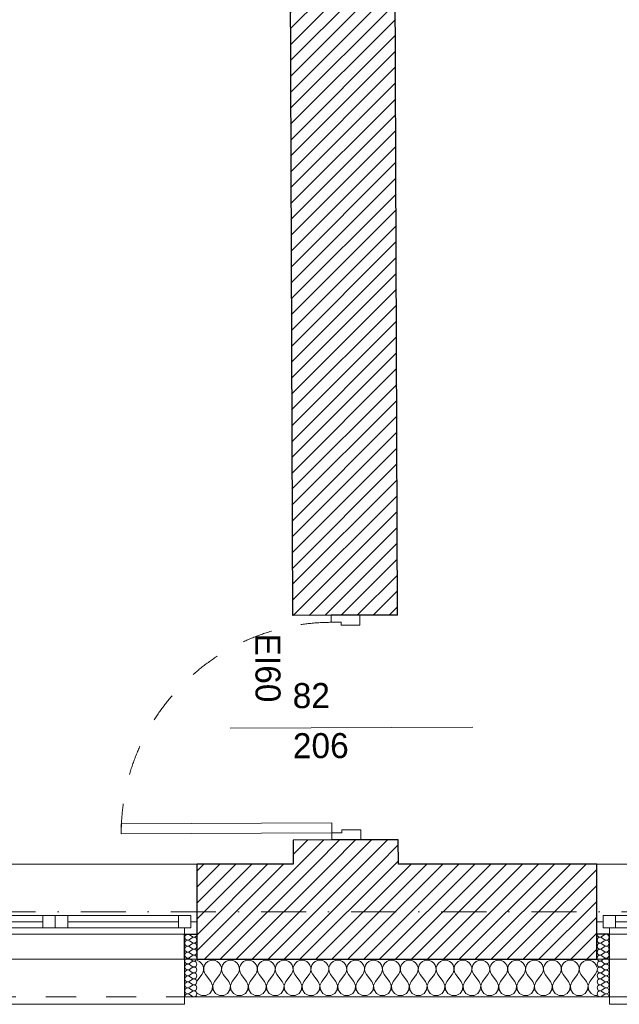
# Model space of a CAD drawing. Header units: millimetres. Extents: x 172139 to 266886, y 89525 to 138225.
# Tile 38 of 72: x 202872 to 205267, y 106825 to 110758. Entities that reach past the tile are written whole.
import ezdxf
from ezdxf.enums import TextEntityAlignment as Align

# ---------------------------------------------------------------- set-up
doc = ezdxf.new("R2010")
doc.units = ezdxf.units.MM
doc.header["$MEASUREMENT"] = 0
doc.linetypes.add('Kropki i Kreski', pattern=[360, 180, -90, 0, -90])
doc.linetypes.add('Przerywana', pattern=[240, 120, -120])
for name, color, linetype in [('Drzwi ArchiCAD', 7, 'Continuous'), ('Konstrukcja - Siatki mod', 7, 'Continuous'), ('KR_INW', 7, 'Continuous'), ('NAPIS_SODON', 7, 'Continuous'), ('Okna ArchiCADa', 7, 'Continuous'), ('Znaczniki drzwi ArchiCADa', 7, 'Continuous')]:
    doc.layers.add(name, color=color, linetype=linetype)
for name, color, linetype, lineweight in [('Drzwi ArchiCAD_Nr_pióra__1', 7, 'Continuous', 13), ('Drzwi ArchiCAD_Nr_pióra__27', 7, 'Continuous', 25), ('KR_INW_Nr_pióra__101', 252, 'Continuous', 5), ('KR_INW_Nr_pióra__27', 7, 'Continuous', 25), ('KR_INW_Nr_pióra__47', 7, 'Continuous', 15), ('NAPIS_SODON_Nr_pióra__1', 7, 'Continuous', 13), ('Okna ArchiCADa_Nr_pióra__1', 7, 'Continuous', 13), ('Okna ArchiCADa_Nr_pióra__27', 7, 'Continuous', 25), ('Znaczniki drzwi ArchiCADa_Nr_pióra__7', 7, 'Continuous', 13)]:
    doc.layers.add(name, color=color, linetype=linetype, lineweight=lineweight)
for name, color, linetype, lineweight, true_color in [('Konstrukcja - Siatki mod_Nr_pióra__48', 7, 'Continuous', 15, 0xa80f02), ('KR_INW_Nr_pióra__102', 7, 'Continuous', 5, 0xcccccc), ('Znaczniki drzwi ArchiCADa_Nr_pióra__20', 7, 'Continuous', 13, 0xb00000)]:
    doc.layers.add(name, color=color, linetype=linetype, lineweight=lineweight, true_color=true_color)
doc.styles.add('GENERATED_STYLE_1', font='txt')
pattern_1 = [(45, (0, 0), (-31.819804, 31.819804), [])]

# ---------------------------------------------------------------- blocks, each defined once
blk = doc.blocks.new('Strop_1', base_point=(179225, 121523.3))
at = {"layer": 'NAPIS_SODON_Nr_pióra__1', "linetype": 'Continuous', "flags": 128}
blk.add_lwpolyline([(179225, 121523.3), (179225.9, 107003.8), (250898.3, 107008.3), (250897.4, 121527.8)], close=True, dxfattribs=at)
blk = doc.blocks.new('*X158')
at = {"layer": 'KR_INW_Nr_pióra__102', "linetype": 'Continuous'}
for p, q in [((203581.2, 107000.2), (203580.9, 107000.2)), ((203590.2, 106996.2), (203581.2, 107000.2)), ((203597.8, 106989.9), (203590.2, 106996.2)), ((203603.4, 106981.8), (203597.8, 106989.9)), ((203606.5, 106972.5), (203603.4, 106981.8)), ((203607, 106962.6), (203606.5, 106972.5)), ((203607.8, 106972.5), (203607.3, 106962.6)), ((203610.9, 106981.8), (203607.8, 106972.5)), ((203616.5, 106989.9), (203610.9, 106981.8)), ((203624.1, 106996.2), (203616.5, 106989.9)), ((203633.1, 107000.2), (203624.1, 106996.2)), ((203642.9, 107001.6), (203633.1, 107000.2)), ((203652.6, 107000.2), (203642.9, 107001.6)), ((203661.6, 106996.2), (203652.6, 107000.2)), ((203669.2, 106989.9), (203661.6, 106996.2)), ((203674.8, 106981.8), (203669.2, 106989.9)), ((203677.9, 106972.5), (203674.8, 106981.8)), ((203678.4, 106962.6), (203677.9, 106972.5)), ((203679.2, 106972.5), (203678.7, 106962.6)), ((203682.3, 106981.8), (203679.2, 106972.5)), ((203687.9, 106989.9), (203682.3, 106981.8)), ((203695.5, 106996.2), (203687.9, 106989.9)), ((203704.5, 107000.2), (203695.5, 106996.2)), ((203714.3, 107001.6), (203704.5, 107000.2)), ((203724, 107000.2), (203714.3, 107001.6)), ((203733.1, 106996.2), (203724, 107000.2)), ((203740.6, 106989.9), (203733.1, 106996.2)), ((203746.2, 106981.8), (203740.6, 106989.9)), ((203749.4, 106972.5), (203746.2, 106981.8)), ((203749.9, 106962.6), (203749.4, 106972.5)), ((203750.6, 106972.5), (203750.1, 106962.6)), ((203753.8, 106981.8), (203750.6, 106972.5)), ((203759.4, 106989.9), (203753.8, 106981.8)), ((203766.9, 106996.2), (203759.4, 106989.9)), ((203776, 107000.2), (203766.9, 106996.2)), ((203785.7, 107001.6), (203776, 107000.2)), ((203795.5, 107000.2), (203785.7, 107001.6)), ((203804.5, 106996.2), (203795.5, 107000.2)), ((203812.1, 106989.9), (203804.5, 106996.2)), ((203817.7, 106981.8), (203812.1, 106989.9)), ((203820.8, 106972.5), (203817.7, 106981.8)), ((203821.3, 106962.6), (203820.8, 106972.5)), ((203822.1, 106972.5), (203821.6, 106962.6)), ((203825.2, 106981.8), (203822.1, 106972.5)), ((203830.8, 106989.9), (203825.2, 106981.8)), ((203838.4, 106996.2), (203830.8, 106989.9)), ((203847.4, 107000.2), (203838.4, 106996.2)), ((203857.1, 107001.6), (203847.4, 107000.2)), ((203866.9, 107000.2), (203857.1, 107001.6)), ((203875.9, 106996.2), (203866.9, 107000.2)), ((203883.5, 106989.9), (203875.9, 106996.2)), ((203889.1, 106981.8), (203883.5, 106989.9)), ((203892.2, 106972.5), (203889.1, 106981.8)), ((203892.7, 106962.6), (203892.2, 106972.5)), ((203893.5, 106972.5), (203893, 106962.6)), ((203896.6, 106981.8), (203893.5, 106972.5)), ((203902.2, 106989.9), (203896.6, 106981.8)), ((203909.8, 106996.2), (203902.2, 106989.9)), ((203918.8, 107000.2), (203909.8, 106996.2)), ((203928.6, 107001.6), (203918.8, 107000.2)), ((203938.3, 107000.2), (203928.6, 107001.6)), ((203947.3, 106996.2), (203938.3, 107000.2)), ((203954.9, 106989.9), (203947.3, 106996.2)), ((203960.5, 106981.8), (203954.9, 106989.9)), ((203963.7, 106972.5), (203960.5, 106981.8)), ((203964.1, 106962.6), (203963.7, 106972.5)), ((203964.9, 106972.5), (203964.4, 106962.6)), ((203968.1, 106981.8), (203964.9, 106972.5)), ((203973.6, 106989.9), (203968.1, 106981.8)), ((203981.2, 106996.2), (203973.6, 106989.9)), ((203990.2, 107000.2), (203981.2, 106996.2)), ((204000, 107001.6), (203990.2, 107000.2)), ((204009.8, 107000.2), (204000, 107001.6)), ((204018.8, 106996.2), (204009.8, 107000.2)), ((204026.4, 106989.9), (204018.8, 106996.2)), ((204031.9, 106981.8), (204026.4, 106989.9)), ((204035.1, 106972.5), (204031.9, 106981.8)), ((204035.6, 106962.6), (204035.1, 106972.5)), ((204036.3, 106972.5), (204035.9, 106962.6)), ((204039.5, 106981.8), (204036.3, 106972.5)), ((204045.1, 106989.9), (204039.5, 106981.8)), ((204052.7, 106996.2), (204045.1, 106989.9)), ((204061.7, 107000.2), (204052.7, 106996.2)), ((204071.4, 107001.6), (204061.7, 107000.2)), ((204081.2, 107000.2), (204071.4, 107001.6)), ((204090.2, 106996.2), (204081.2, 107000.2)), ((204097.8, 106989.9), (204090.2, 106996.2)), ((204103.4, 106981.8), (204097.8, 106989.9)), ((204106.5, 106972.5), (204103.4, 106981.8)), ((204107, 106962.6), (204106.5, 106972.5)), ((204107.8, 106972.5), (204107.3, 106962.6)), ((204110.9, 106981.8), (204107.8, 106972.5)), ((204116.5, 106989.9), (204110.9, 106981.8)), ((204124.1, 106996.2), (204116.5, 106989.9)), ((204133.1, 107000.2), (204124.1, 106996.2)), ((204142.9, 107001.6), (204133.1, 107000.2)), ((204152.6, 107000.2), (204142.9, 107001.6)), ((204161.6, 106996.2), (204152.6, 107000.2)), ((204169.2, 106989.9), (204161.6, 106996.2)), ((204174.8, 106981.8), (204169.2, 106989.9)), ((204177.9, 106972.5), (204174.8, 106981.8)), ((204178.4, 106962.6), (204177.9, 106972.5)), ((204179.2, 106972.5), (204178.7, 106962.6)), ((204182.3, 106981.8), (204179.2, 106972.5)), ((204187.9, 106989.9), (204182.3, 106981.8)), ((204195.5, 106996.2), (204187.9, 106989.9)), ((204204.5, 107000.2), (204195.5, 106996.2)), ((204214.3, 107001.6), (204204.5, 107000.2)), ((204224, 107000.2), (204214.3, 107001.6)), ((204233.1, 106996.2), (204224, 107000.2)), ((204240.6, 106989.9), (204233.1, 106996.2)), ((204246.2, 106981.8), (204240.6, 106989.9)), ((204249.4, 106972.5), (204246.2, 106981.8)), ((204249.9, 106962.6), (204249.4, 106972.5)), ((204250.6, 106972.5), (204250.1, 106962.6)), ((204253.8, 106981.8), (204250.6, 106972.5)), ((204259.4, 106989.9), (204253.8, 106981.8)), ((204266.9, 106996.2), (204259.4, 106989.9)), ((204276, 107000.2), (204266.9, 106996.2)), ((204285.7, 107001.6), (204276, 107000.2)), ((204295.5, 107000.2), (204285.7, 107001.6)), ((204304.5, 106996.2), (204295.5, 107000.2)), ((204312.1, 106989.9), (204304.5, 106996.2)), ((204317.7, 106981.8), (204312.1, 106989.9)), ((204320.8, 106972.5), (204317.7, 106981.8)), ((204321.3, 106962.6), (204320.8, 106972.5)), ((204322.1, 106972.5), (204321.6, 106962.6)), ((204325.2, 106981.8), (204322.1, 106972.5)), ((204330.8, 106989.9), (204325.2, 106981.8)), ((204338.4, 106996.2), (204330.8, 106989.9)), ((204347.4, 107000.2), (204338.4, 106996.2)), ((204357.1, 107001.6), (204347.4, 107000.2)), ((204366.9, 107000.2), (204357.1, 107001.6)), ((204375.9, 106996.2), (204366.9, 107000.2)), ((204383.5, 106989.9), (204375.9, 106996.2)), ((204389.1, 106981.8), (204383.5, 106989.9)), ((204392.2, 106972.5), (204389.1, 106981.8)), ((204392.7, 106962.6), (204392.2, 106972.5)), ((204393.5, 106972.5), (204393, 106962.6)), ((204396.6, 106981.8), (204393.5, 106972.5)), ((204402.2, 106989.9), (204396.6, 106981.8)), ((204409.8, 106996.2), (204402.2, 106989.9)), ((204418.8, 107000.2), (204409.8, 106996.2)), ((204428.6, 107001.6), (204418.8, 107000.2)), ((204438.3, 107000.2), (204428.6, 107001.6)), ((204447.3, 106996.2), (204438.3, 107000.2)), ((204454.9, 106989.9), (204447.3, 106996.2)), ((204460.5, 106981.8), (204454.9, 106989.9)), ((204463.7, 106972.5), (204460.5, 106981.8)), ((204464.1, 106962.6), (204463.7, 106972.5)), ((204464.9, 106972.5), (204464.4, 106962.6)), ((204468.1, 106981.8), (204464.9, 106972.5)), ((204473.6, 106989.9), (204468.1, 106981.8)), ((204481.2, 106996.2), (204473.6, 106989.9)), ((204490.2, 107000.2), (204481.2, 106996.2)), ((204500, 107001.6), (204490.2, 107000.2)), ((204509.8, 107000.2), (204500, 107001.6)), ((204518.8, 106996.2), (204509.8, 107000.2)), ((204526.4, 106989.9), (204518.8, 106996.2)), ((204531.9, 106981.8), (204526.4, 106989.9)), ((204535.1, 106972.5), (204531.9, 106981.8)), ((204535.6, 106962.6), (204535.1, 106972.5)), ((204536.3, 106972.5), (204535.9, 106962.6)), ((204539.5, 106981.8), (204536.3, 106972.5)), ((204545.1, 106989.9), (204539.5, 106981.8)), ((204552.7, 106996.2), (204545.1, 106989.9)), ((204561.7, 107000.2), (204552.7, 106996.2)), ((204571.4, 107001.6), (204561.7, 107000.2)), ((204581.2, 107000.2), (204571.4, 107001.6)), ((204590.2, 106996.2), (204581.2, 107000.2)), ((204597.8, 106989.9), (204590.2, 106996.2)), ((204603.4, 106981.8), (204597.8, 106989.9)), ((204606.5, 106972.5), (204603.4, 106981.8)), ((204607, 106962.6), (204606.5, 106972.5)), ((204607.8, 106972.5), (204607.3, 106962.6)), ((204610.9, 106981.8), (204607.8, 106972.5)), ((204616.5, 106989.9), (204610.9, 106981.8)), ((204624.1, 106996.2), (204616.5, 106989.9)), ((204633.1, 107000.2), (204624.1, 106996.2)), ((204642.9, 107001.6), (204633.1, 107000.2)), ((204652.6, 107000.2), (204642.9, 107001.6)), ((204661.6, 106996.2), (204652.6, 107000.2)), ((204669.2, 106989.9), (204661.6, 106996.2)), ((204674.8, 106981.8), (204669.2, 106989.9)), ((204677.9, 106972.5), (204674.8, 106981.8)), ((204678.4, 106962.6), (204677.9, 106972.5)), ((204679.2, 106972.5), (204678.7, 106962.6)), ((204682.3, 106981.8), (204679.2, 106972.5)), ((204687.9, 106989.9), (204682.3, 106981.8)), ((204695.5, 106996.2), (204687.9, 106989.9)), ((204704.5, 107000.2), (204695.5, 106996.2)), ((204714.3, 107001.6), (204704.5, 107000.2)), ((204724, 107000.2), (204714.3, 107001.6)), ((204733.1, 106996.2), (204724, 107000.2)), ((204740.6, 106989.9), (204733.1, 106996.2)), ((204746.2, 106981.8), (204740.6, 106989.9)), ((204749.4, 106972.5), (204746.2, 106981.8)), ((204749.9, 106962.6), (204749.4, 106972.5)), ((204750.6, 106972.5), (204750.1, 106962.6)), ((204753.8, 106981.8), (204750.6, 106972.5)), ((204759.4, 106989.9), (204753.8, 106981.8)), ((204766.9, 106996.2), (204759.4, 106989.9)), ((204776, 107000.2), (204766.9, 106996.2)), ((204785.7, 107001.6), (204776, 107000.2)), ((204795.5, 107000.2), (204785.7, 107001.6)), ((204804.5, 106996.2), (204795.5, 107000.2)), ((204812.1, 106989.9), (204804.5, 106996.2)), ((204817.7, 106981.8), (204812.1, 106989.9)), ((204820.8, 106972.5), (204817.7, 106981.8)), ((204821.3, 106962.6), (204820.8, 106972.5)), ((204822.1, 106972.5), (204821.6, 106962.6)), ((204825.2, 106981.8), (204822.1, 106972.5)), ((204830.8, 106989.9), (204825.2, 106981.8)), ((204838.4, 106996.2), (204830.8, 106989.9)), ((204847.4, 107000.2), (204838.4, 106996.2)), ((204857.1, 107001.6), (204847.4, 107000.2)), ((204866.9, 107000.2), (204857.1, 107001.6)), ((204875.9, 106996.2), (204866.9, 107000.2)), ((204883.5, 106989.9), (204875.9, 106996.2)), ((204889.1, 106981.8), (204883.5, 106989.9)), ((204892.2, 106972.5), (204889.1, 106981.8)), ((204892.7, 106962.6), (204892.2, 106972.5)), ((204893.5, 106972.5), (204893, 106962.6)), ((204896.6, 106981.8), (204893.5, 106972.5)), ((204902.2, 106989.9), (204896.6, 106981.8)), ((204909.8, 106996.2), (204902.2, 106989.9)), ((204918.8, 107000.2), (204909.8, 106996.2)), ((204928.6, 107001.6), (204918.8, 107000.2)), ((204938.3, 107000.2), (204928.6, 107001.6)), ((204947.3, 106996.2), (204938.3, 107000.2)), ((204954.9, 106989.9), (204947.3, 106996.2)), ((204960.5, 106981.8), (204954.9, 106989.9)), ((204963.7, 106972.5), (204960.5, 106981.8)), ((204964.1, 106962.6), (204963.7, 106972.5)), ((204964.9, 106972.5), (204964.4, 106962.6)), ((204968.1, 106981.8), (204964.9, 106972.5)), ((204973.6, 106989.9), (204968.1, 106981.8)), ((204981.2, 106996.2), (204973.6, 106989.9)), ((204990.2, 107000.2), (204981.2, 106996.2)), ((205000, 107001.6), (204990.2, 107000.2)), ((205009.8, 107000.2), (205000, 107001.6)), ((205018.8, 106996.2), (205009.8, 107000.2)), ((205026.4, 106989.9), (205018.8, 106996.2)), ((205031.9, 106981.8), (205026.4, 106989.9)), ((205035.1, 106972.5), (205031.9, 106981.8)), ((205035.6, 106962.6), (205035.1, 106972.5)), ((205036.3, 106972.5), (205035.9, 106962.6)), ((205039.5, 106981.8), (205036.3, 106972.5)), ((205045.1, 106989.9), (205039.5, 106981.8)), ((205052.7, 106996.2), (205045.1, 106989.9)), ((205061.7, 107000.2), (205052.7, 106996.2)), ((205071.4, 107001.6), (205061.7, 107000.2)), ((205081.2, 107000.2), (205071.4, 107001.6)), ((205090.2, 106996.2), (205081.2, 107000.2)), ((205097.8, 106989.9), (205090.2, 106996.2)), ((205103.4, 106981.8), (205097.8, 106989.9)), ((205106.5, 106972.5), (205103.4, 106981.8)), ((205107, 106962.6), (205106.5, 106972.5)), ((205107.8, 106972.5), (205107.3, 106962.6)), ((205110.9, 106981.8), (205107.8, 106972.5)), ((205116.5, 106989.9), (205110.9, 106981.8)), ((205124.1, 106996.2), (205116.5, 106989.9)), ((205133.1, 107000.2), (205124.1, 106996.2)), ((205142.9, 107001.6), (205133.1, 107000.2)), ((205152.6, 107000.2), (205142.9, 107001.6)), ((205161.6, 106996.2), (205152.6, 107000.2)), ((205169.2, 106989.9), (205161.6, 106996.2)), ((205174.8, 106981.8), (205169.2, 106989.9)), ((205177.7, 106973.2), (205174.8, 106981.8)), ((203580.9, 106919), (203600, 106944.4)), ((203600, 106944.4), (203604.8, 106953.1)), ((203604.8, 106953.1), (203607, 106962.6)), ((203607.3, 106962.6), (203609.5, 106953.1)), ((203609.5, 106953.1), (203614.3, 106944.4)), ((203635.7, 106915.9), (203614.3, 106944.4)), ((203650, 106915.9), (203671.4, 106944.4)), ((203671.4, 106944.4), (203676.2, 106953.1)), ((203676.2, 106953.1), (203678.4, 106962.6)), ((203678.7, 106962.6), (203680.9, 106953.1)), ((203680.9, 106953.1), (203685.7, 106944.4)), ((203707.1, 106915.9), (203685.7, 106944.4)), ((203721.4, 106915.9), (203742.9, 106944.4)), ((203742.9, 106944.4), (203747.6, 106953.1)), ((203747.6, 106953.1), (203749.9, 106962.6)), ((203750.1, 106962.6), (203752.4, 106953.1)), ((203752.4, 106953.1), (203757.1, 106944.4)), ((203778.6, 106915.9), (203757.1, 106944.4)), ((203792.9, 106915.9), (203814.3, 106944.4)), ((203814.3, 106944.4), (203819.1, 106953.1)), ((203819.1, 106953.1), (203821.3, 106962.6)), ((203821.6, 106962.6), (203823.8, 106953.1)), ((203823.8, 106953.1), (203828.6, 106944.4)), ((203850, 106915.9), (203828.6, 106944.4)), ((203864.3, 106915.9), (203885.7, 106944.4)), ((203885.7, 106944.4), (203890.5, 106953.1)), ((203890.5, 106953.1), (203892.7, 106962.6)), ((203893, 106962.6), (203895.2, 106953.1)), ((203895.2, 106953.1), (203900, 106944.4)), ((203921.4, 106915.9), (203900, 106944.4)), ((203935.7, 106915.9), (203957.1, 106944.4)), ((203957.1, 106944.4), (203961.9, 106953.1)), ((203961.9, 106953.1), (203964.1, 106962.6)), ((203964.4, 106962.6), (203966.7, 106953.1)), ((203966.7, 106953.1), (203971.4, 106944.4)), ((203992.9, 106915.9), (203971.4, 106944.4)), ((204007.1, 106915.9), (204028.6, 106944.4)), ((204028.6, 106944.4), (204033.3, 106953.1)), ((204033.3, 106953.1), (204035.6, 106962.6)), ((204035.9, 106962.6), (204038.1, 106953.1)), ((204038.1, 106953.1), (204042.9, 106944.4)), ((204064.3, 106915.9), (204042.9, 106944.4)), ((204078.6, 106915.9), (204100, 106944.4)), ((204100, 106944.4), (204104.8, 106953.1)), ((204104.8, 106953.1), (204107, 106962.6)), ((204107.3, 106962.6), (204109.5, 106953.1)), ((204109.5, 106953.1), (204114.3, 106944.4)), ((204135.7, 106915.9), (204114.3, 106944.4)), ((204150, 106915.9), (204171.4, 106944.4)), ((204171.4, 106944.4), (204176.2, 106953.1)), ((204176.2, 106953.1), (204178.4, 106962.6)), ((204178.7, 106962.6), (204180.9, 106953.1)), ((204180.9, 106953.1), (204185.7, 106944.4)), ((204207.1, 106915.9), (204185.7, 106944.4)), ((204221.4, 106915.9), (204242.9, 106944.4)), ((204242.9, 106944.4), (204247.6, 106953.1)), ((204247.6, 106953.1), (204249.9, 106962.6)), ((204250.1, 106962.6), (204252.4, 106953.1)), ((204252.4, 106953.1), (204257.1, 106944.4)), ((204278.6, 106915.9), (204257.1, 106944.4)), ((204292.9, 106915.9), (204314.3, 106944.4)), ((204314.3, 106944.4), (204319.1, 106953.1)), ((204319.1, 106953.1), (204321.3, 106962.6)), ((204321.6, 106962.6), (204323.8, 106953.1)), ((204323.8, 106953.1), (204328.6, 106944.4)), ((204350, 106915.9), (204328.6, 106944.4)), ((204364.3, 106915.9), (204385.7, 106944.4)), ((204385.7, 106944.4), (204390.5, 106953.1)), ((204390.5, 106953.1), (204392.7, 106962.6)), ((204393, 106962.6), (204395.2, 106953.1)), ((204395.2, 106953.1), (204400, 106944.4)), ((204421.4, 106915.9), (204400, 106944.4)), ((204435.7, 106915.9), (204457.1, 106944.4)), ((204457.1, 106944.4), (204461.9, 106953.1)), ((204461.9, 106953.1), (204464.1, 106962.6)), ((204464.4, 106962.6), (204466.7, 106953.1)), ((204466.7, 106953.1), (204471.4, 106944.4)), ((204492.9, 106915.9), (204471.4, 106944.4)), ((204507.1, 106915.9), (204528.6, 106944.4)), ((204528.6, 106944.4), (204533.3, 106953.1)), ((204533.3, 106953.1), (204535.6, 106962.6)), ((204535.9, 106962.6), (204538.1, 106953.1)), ((204538.1, 106953.1), (204542.9, 106944.4)), ((204564.3, 106915.9), (204542.9, 106944.4)), ((204578.6, 106915.9), (204600, 106944.4)), ((204600, 106944.4), (204604.8, 106953.1)), ((204604.8, 106953.1), (204607, 106962.6)), ((204607.3, 106962.6), (204609.5, 106953.1)), ((204609.5, 106953.1), (204614.3, 106944.4)), ((204635.7, 106915.9), (204614.3, 106944.4)), ((204650, 106915.9), (204671.4, 106944.4)), ((204671.4, 106944.4), (204676.2, 106953.1)), ((204676.2, 106953.1), (204678.4, 106962.6)), ((204678.7, 106962.6), (204680.9, 106953.1)), ((204680.9, 106953.1), (204685.7, 106944.4)), ((204707.1, 106915.9), (204685.7, 106944.4)), ((204721.4, 106915.9), (204742.9, 106944.4)), ((204742.9, 106944.4), (204747.6, 106953.1)), ((204747.6, 106953.1), (204749.9, 106962.6)), ((204750.1, 106962.6), (204752.4, 106953.1)), ((204752.4, 106953.1), (204757.1, 106944.4)), ((204778.6, 106915.9), (204757.1, 106944.4)), ((204792.9, 106915.9), (204814.3, 106944.4)), ((204814.3, 106944.4), (204819.1, 106953.1)), ((204819.1, 106953.1), (204821.3, 106962.6)), ((204821.6, 106962.6), (204823.8, 106953.1)), ((204823.8, 106953.1), (204828.6, 106944.4)), ((204850, 106915.9), (204828.6, 106944.4)), ((204864.3, 106915.9), (204885.7, 106944.4)), ((204885.7, 106944.4), (204890.5, 106953.1)), ((204890.5, 106953.1), (204892.7, 106962.6)), ((204893, 106962.6), (204895.2, 106953.1)), ((204895.2, 106953.1), (204900, 106944.4)), ((204921.4, 106915.9), (204900, 106944.4)), ((204935.7, 106915.9), (204957.1, 106944.4)), ((204957.1, 106944.4), (204961.9, 106953.1)), ((204961.9, 106953.1), (204964.1, 106962.6)), ((204964.4, 106962.6), (204966.7, 106953.1)), ((204966.7, 106953.1), (204971.4, 106944.4)), ((204992.9, 106915.9), (204971.4, 106944.4)), ((205007.1, 106915.9), (205028.6, 106944.4)), ((205028.6, 106944.4), (205033.3, 106953.1)), ((205033.3, 106953.1), (205035.6, 106962.6)), ((205035.9, 106962.6), (205038.1, 106953.1)), ((205038.1, 106953.1), (205042.9, 106944.4)), ((205064.3, 106915.9), (205042.9, 106944.4)), ((205078.6, 106915.9), (205100, 106944.4)), ((205100, 106944.4), (205104.8, 106953.1)), ((205104.8, 106953.1), (205107, 106962.6)), ((205107.3, 106962.6), (205109.5, 106953.1)), ((205109.5, 106953.1), (205114.3, 106944.4)), ((205135.7, 106915.9), (205114.3, 106944.4)), ((205150, 106915.9), (205171.4, 106944.4)), ((205171.4, 106944.4), (205176.2, 106953.1)), ((205176.2, 106953.1), (205177.7, 106959.5)), ((203642.4, 106899.8), (203635.7, 106915.9)), ((203640.8, 106882.5), (203642.4, 106899.8)), ((203650, 106915.9), (203643.3, 106899.8)), ((203643.3, 106899.8), (203644.9, 106882.5)), ((203713.9, 106899.8), (203707.1, 106915.9)), ((203712.2, 106882.5), (203713.9, 106899.8)), ((203721.4, 106915.9), (203714.7, 106899.8)), ((203714.7, 106899.8), (203716.3, 106882.5)), ((203785.3, 106899.8), (203778.6, 106915.9)), ((203783.7, 106882.5), (203785.3, 106899.8)), ((203792.9, 106915.9), (203786.1, 106899.8)), ((203786.1, 106899.8), (203787.8, 106882.5)), ((203856.7, 106899.8), (203850, 106915.9)), ((203855.1, 106882.5), (203856.7, 106899.8)), ((203864.3, 106915.9), (203857.6, 106899.8)), ((203857.6, 106899.8), (203859.2, 106882.5)), ((203928.2, 106899.8), (203921.4, 106915.9)), ((203926.5, 106882.5), (203928.2, 106899.8)), ((203935.7, 106915.9), (203929, 106899.8)), ((203929, 106899.8), (203930.6, 106882.5)), ((203999.6, 106899.8), (203992.9, 106915.9)), ((203997.9, 106882.5), (203999.6, 106899.8)), ((204007.1, 106915.9), (204000.4, 106899.8)), ((204000.4, 106899.8), (204002.1, 106882.5)), ((204071, 106899.8), (204064.3, 106915.9)), ((204069.4, 106882.5), (204071, 106899.8)), ((204078.6, 106915.9), (204071.8, 106899.8)), ((204071.8, 106899.8), (204073.5, 106882.5)), ((204142.4, 106899.8), (204135.7, 106915.9)), ((204140.8, 106882.5), (204142.4, 106899.8)), ((204150, 106915.9), (204143.3, 106899.8)), ((204143.3, 106899.8), (204144.9, 106882.5)), ((204213.9, 106899.8), (204207.1, 106915.9)), ((204212.2, 106882.5), (204213.9, 106899.8)), ((204221.4, 106915.9), (204214.7, 106899.8)), ((204214.7, 106899.8), (204216.3, 106882.5)), ((204285.3, 106899.8), (204278.6, 106915.9)), ((204283.7, 106882.5), (204285.3, 106899.8)), ((204292.9, 106915.9), (204286.1, 106899.8)), ((204286.1, 106899.8), (204287.8, 106882.5)), ((204356.7, 106899.8), (204350, 106915.9)), ((204355.1, 106882.5), (204356.7, 106899.8)), ((204364.3, 106915.9), (204357.6, 106899.8)), ((204357.6, 106899.8), (204359.2, 106882.5)), ((204428.2, 106899.8), (204421.4, 106915.9)), ((204426.5, 106882.5), (204428.2, 106899.8)), ((204435.7, 106915.9), (204429, 106899.8)), ((204429, 106899.8), (204430.6, 106882.5)), ((204499.6, 106899.8), (204492.9, 106915.9)), ((204497.9, 106882.5), (204499.6, 106899.8)), ((204507.1, 106915.9), (204500.4, 106899.8)), ((204500.4, 106899.8), (204502.1, 106882.5)), ((204571, 106899.8), (204564.3, 106915.9)), ((204569.4, 106882.5), (204571, 106899.8)), ((204578.6, 106915.9), (204571.8, 106899.8)), ((204571.8, 106899.8), (204573.5, 106882.5)), ((204642.4, 106899.8), (204635.7, 106915.9)), ((204640.8, 106882.5), (204642.4, 106899.8)), ((204650, 106915.9), (204643.3, 106899.8)), ((204643.3, 106899.8), (204644.9, 106882.5)), ((204713.9, 106899.8), (204707.1, 106915.9)), ((204712.2, 106882.5), (204713.9, 106899.8)), ((204721.4, 106915.9), (204714.7, 106899.8)), ((204714.7, 106899.8), (204716.3, 106882.5)), ((204785.3, 106899.8), (204778.6, 106915.9)), ((204783.7, 106882.5), (204785.3, 106899.8)), ((204792.9, 106915.9), (204786.1, 106899.8)), ((204786.1, 106899.8), (204787.8, 106882.5)), ((204856.7, 106899.8), (204850, 106915.9)), ((204855.1, 106882.5), (204856.7, 106899.8)), ((204864.3, 106915.9), (204857.6, 106899.8)), ((204857.6, 106899.8), (204859.2, 106882.5)), ((204928.2, 106899.8), (204921.4, 106915.9)), ((204926.5, 106882.5), (204928.2, 106899.8)), ((204935.7, 106915.9), (204929, 106899.8)), ((204929, 106899.8), (204930.6, 106882.5)), ((204999.6, 106899.8), (204992.9, 106915.9)), ((204997.9, 106882.5), (204999.6, 106899.8)), ((205007.1, 106915.9), (205000.4, 106899.8)), ((205000.4, 106899.8), (205002.1, 106882.5)), ((205071, 106899.8), (205064.3, 106915.9)), ((205069.4, 106882.5), (205071, 106899.8)), ((205078.6, 106915.9), (205071.8, 106899.8)), ((205071.8, 106899.8), (205073.5, 106882.5)), ((205142.4, 106899.8), (205135.7, 106915.9)), ((205140.8, 106882.5), (205142.4, 106899.8)), ((205150, 106915.9), (205143.3, 106899.8)), ((205143.3, 106899.8), (205144.9, 106882.5)), ((203580.9, 106871.3), (203583.1, 106868)), ((203583.1, 106868), (203598.4, 106859.8)), ((203598.4, 106859.8), (203615.8, 106859.8)), ((203615.8, 106859.8), (203631.2, 106868)), ((203631.2, 106868), (203640.8, 106882.5)), ((203644.9, 106882.5), (203654.5, 106868)), ((203654.5, 106868), (203669.9, 106859.8)), ((203669.9, 106859.8), (203687.3, 106859.8)), ((203687.3, 106859.8), (203702.6, 106868)), ((203702.6, 106868), (203712.2, 106882.5)), ((203716.3, 106882.5), (203726, 106868)), ((203726, 106868), (203741.3, 106859.8)), ((203741.3, 106859.8), (203758.7, 106859.8)), ((203758.7, 106859.8), (203774, 106868)), ((203774, 106868), (203783.7, 106882.5)), ((203787.8, 106882.5), (203797.4, 106868)), ((203797.4, 106868), (203812.7, 106859.8)), ((203812.7, 106859.8), (203830.1, 106859.8)), ((203830.1, 106859.8), (203845.5, 106868)), ((203845.5, 106868), (203855.1, 106882.5)), ((203859.2, 106882.5), (203868.8, 106868)), ((203868.8, 106868), (203884.2, 106859.8)), ((203884.2, 106859.8), (203901.6, 106859.8)), ((203901.6, 106859.8), (203916.9, 106868)), ((203916.9, 106868), (203926.5, 106882.5)), ((203930.6, 106882.5), (203940.3, 106868)), ((203940.3, 106868), (203955.6, 106859.8)), ((203955.6, 106859.8), (203973, 106859.8)), ((203973, 106859.8), (203988.3, 106868)), ((203988.3, 106868), (203997.9, 106882.5)), ((204002.1, 106882.5), (204011.7, 106868)), ((204011.7, 106868), (204027, 106859.8)), ((204027, 106859.8), (204044.4, 106859.8)), ((204044.4, 106859.8), (204059.7, 106868)), ((204059.7, 106868), (204069.4, 106882.5)), ((204073.5, 106882.5), (204083.1, 106868)), ((204083.1, 106868), (204098.4, 106859.8)), ((204098.4, 106859.8), (204115.8, 106859.8)), ((204115.8, 106859.8), (204131.2, 106868)), ((204131.2, 106868), (204140.8, 106882.5)), ((204144.9, 106882.5), (204154.5, 106868)), ((204154.5, 106868), (204169.9, 106859.8)), ((204169.9, 106859.8), (204187.3, 106859.8)), ((204187.3, 106859.8), (204202.6, 106868)), ((204202.6, 106868), (204212.2, 106882.5)), ((204216.3, 106882.5), (204226, 106868)), ((204226, 106868), (204241.3, 106859.8)), ((204241.3, 106859.8), (204258.7, 106859.8)), ((204258.7, 106859.8), (204274, 106868)), ((204274, 106868), (204283.7, 106882.5)), ((204287.8, 106882.5), (204297.4, 106868)), ((204297.4, 106868), (204312.7, 106859.8)), ((204312.7, 106859.8), (204330.1, 106859.8)), ((204330.1, 106859.8), (204345.5, 106868)), ((204345.5, 106868), (204355.1, 106882.5)), ((204359.2, 106882.5), (204368.8, 106868)), ((204368.8, 106868), (204384.2, 106859.8)), ((204384.2, 106859.8), (204401.6, 106859.8)), ((204401.6, 106859.8), (204416.9, 106868)), ((204416.9, 106868), (204426.5, 106882.5)), ((204430.6, 106882.5), (204440.3, 106868)), ((204440.3, 106868), (204455.6, 106859.8)), ((204455.6, 106859.8), (204473, 106859.8)), ((204473, 106859.8), (204488.3, 106868)), ((204488.3, 106868), (204497.9, 106882.5)), ((204502.1, 106882.5), (204511.7, 106868)), ((204511.7, 106868), (204527, 106859.8)), ((204527, 106859.8), (204544.4, 106859.8)), ((204544.4, 106859.8), (204559.7, 106868)), ((204559.7, 106868), (204569.4, 106882.5)), ((204573.5, 106882.5), (204583.1, 106868)), ((204583.1, 106868), (204598.4, 106859.8)), ((204598.4, 106859.8), (204615.8, 106859.8)), ((204615.8, 106859.8), (204631.2, 106868)), ((204631.2, 106868), (204640.8, 106882.5)), ((204644.9, 106882.5), (204654.5, 106868)), ((204654.5, 106868), (204669.9, 106859.8)), ((204669.9, 106859.8), (204687.3, 106859.8)), ((204687.3, 106859.8), (204702.6, 106868)), ((204702.6, 106868), (204712.2, 106882.5)), ((204716.3, 106882.5), (204726, 106868)), ((204726, 106868), (204741.3, 106859.8)), ((204741.3, 106859.8), (204758.7, 106859.8)), ((204758.7, 106859.8), (204774, 106868)), ((204774, 106868), (204783.7, 106882.5)), ((204787.8, 106882.5), (204797.4, 106868)), ((204797.4, 106868), (204812.7, 106859.8)), ((204812.7, 106859.8), (204830.1, 106859.8)), ((204830.1, 106859.8), (204845.5, 106868)), ((204845.5, 106868), (204855.1, 106882.5)), ((204859.2, 106882.5), (204868.8, 106868)), ((204868.8, 106868), (204884.2, 106859.8)), ((204884.2, 106859.8), (204901.6, 106859.8)), ((204901.6, 106859.8), (204916.9, 106868)), ((204916.9, 106868), (204926.5, 106882.5)), ((204930.6, 106882.5), (204940.3, 106868)), ((204940.3, 106868), (204955.6, 106859.8)), ((204955.6, 106859.8), (204973, 106859.8)), ((204973, 106859.8), (204988.3, 106868)), ((204988.3, 106868), (204997.9, 106882.5)), ((205002.1, 106882.5), (205011.7, 106868)), ((205011.7, 106868), (205027, 106859.8)), ((205027, 106859.8), (205044.4, 106859.8)), ((205044.4, 106859.8), (205059.7, 106868)), ((205059.7, 106868), (205069.4, 106882.5)), ((205073.5, 106882.5), (205083.1, 106868)), ((205083.1, 106868), (205098.4, 106859.8)), ((205098.4, 106859.8), (205115.8, 106859.8)), ((205115.8, 106859.8), (205131.2, 106868)), ((205131.2, 106868), (205140.8, 106882.5)), ((205144.9, 106882.5), (205154.5, 106868)), ((205154.5, 106868), (205169.9, 106859.8)), ((205169.9, 106859.8), (205177.7, 106859.8))]:
    blk.add_line(p, q, dxfattribs=at)
blk = doc.blocks.new('*X192')
at = {"layer": 'KR_INW_Nr_pióra__102', "linetype": 'Continuous'}
for p, q in [((203560.7, 107095.6), (203551.2, 107102.8)), ((203560.7, 107090.9), (203551.2, 107083.7)), ((203560.7, 107071.8), (203551.2, 107079)), ((203560.7, 107067), (203551.2, 107059.9)), ((203560.7, 107048), (203551.2, 107055.1)), ((203560.7, 107043.2), (203551.2, 107036.1)), ((203560.7, 107024.2), (203551.2, 107031.3)), ((203560.7, 107019.4), (203551.2, 107012.3)), ((203560.7, 107000.4), (203551.2, 107007.5)), ((203560.7, 106995.6), (203551.2, 106988.5)), ((203560.7, 106976.6), (203551.2, 106983.7)), ((203560.7, 106971.8), (203551.2, 106964.7)), ((203560.7, 106952.8), (203551.2, 106959.9)), ((203560.7, 106948), (203551.2, 106940.9)), ((203560.7, 106929), (203551.2, 106936.1)), ((203560.7, 106924.2), (203551.2, 106917)), ((203560.7, 106905.1), (203551.2, 106912.3)), ((203560.7, 106900.4), (203551.2, 106893.2)), ((203560.7, 106881.3), (203551.2, 106888.5)), ((203560.7, 106876.6), (203551.2, 106869.4)), ((203560.7, 106857.5), (203551.2, 106864.7))]:
    blk.add_line(p, q, dxfattribs=at)
for centre, start, end in [((203544, 107093.2), 53.1301, 180), ((203544, 107093.2), 180, 306.8699), ((203567.8, 107105.1), 233.1301, 0), ((203567.8, 107081.3), 233.1301, 126.8699), ((203544, 107069.4), 53.1301, 180), ((203544, 107069.4), 180, 306.8699), ((203544, 107045.6), 53.1301, 180), ((203567.8, 107057.5), 233.1301, 126.8699), ((203544, 107045.6), 180, 306.8699), ((203544, 107021.8), 53.1301, 180), ((203544, 107021.8), 180, 306.8699), ((203567.8, 107033.7), 233.1301, 126.8699), ((203567.8, 107009.9), 233.1301, 126.8699), ((203544, 106998), 53.1301, 180), ((203544, 106998), 180, 306.8699), ((203544, 106974.2), 53.1301, 180), ((203544, 106974.2), 180, 306.8699), ((203567.8, 106986.1), 233.1301, 126.8699), ((203567.8, 106962.3), 233.1301, 126.8699), ((203544, 106950.4), 53.1301, 180), ((203544, 106950.4), 180, 306.8699), ((203544, 106926.6), 53.1301, 180), ((203567.8, 106938.5), 233.1301, 126.8699), ((203544, 106926.6), 180, 306.8699), ((203544, 106902.8), 53.1301, 180), ((203544, 106902.8), 180, 306.8699), ((203567.8, 106914.7), 233.1301, 126.8699), ((203567.8, 106890.9), 233.1301, 126.8699), ((203544, 106879), 53.1301, 180), ((203544, 106879), 180, 306.8699), ((203544, 106855.1), 53.1301, 180), ((203567.8, 106867), 233.1301, 126.8699)]:
    blk.add_arc(centre, 11.9, start, end, dxfattribs=at)
blk = doc.blocks.new('*X193')
at = {"layer": 'KR_INW_Nr_pióra__102', "linetype": 'Continuous'}
for p, q in [((205197.9, 107095.6), (205207.5, 107102.8)), ((205197.9, 107090.9), (205207.5, 107083.7)), ((205197.9, 107071.8), (205207.5, 107079)), ((205197.9, 107067), (205207.5, 107059.9)), ((205197.9, 107048), (205207.5, 107055.1)), ((205197.9, 107043.2), (205207.5, 107036.1)), ((205197.9, 107024.2), (205207.5, 107031.3)), ((205197.9, 107019.4), (205207.5, 107012.3)), ((205197.9, 107000.4), (205207.5, 107007.5)), ((205197.9, 106995.6), (205207.5, 106988.5)), ((205197.9, 106976.6), (205207.5, 106983.7)), ((205197.9, 106971.8), (205207.5, 106964.7)), ((205197.9, 106952.8), (205207.5, 106959.9)), ((205197.9, 106948), (205207.5, 106940.9)), ((205197.9, 106929), (205207.5, 106936.1)), ((205197.9, 106924.2), (205207.5, 106917)), ((205197.9, 106905.1), (205207.5, 106912.3)), ((205197.9, 106900.4), (205207.5, 106893.2)), ((205197.9, 106881.3), (205207.5, 106888.5)), ((205197.9, 106876.6), (205207.5, 106869.4)), ((205197.9, 106857.5), (205207.5, 106864.7))]:
    blk.add_line(p, q, dxfattribs=at)
for centre, start, end in [((205190.8, 107105.1), 180, 306.8699), ((205190.8, 107081.3), 53.1301, 306.8699), ((205214.6, 107093.2), 0, 126.8699), ((205214.6, 107093.2), 233.1301, 0), ((205190.8, 107057.5), 53.1301, 306.8699), ((205214.6, 107069.4), 0, 126.8699), ((205214.6, 107069.4), 233.1301, 0), ((205214.6, 107045.6), 0, 126.8699), ((205190.8, 107033.7), 53.1301, 306.8699), ((205190.8, 107009.9), 53.1301, 306.8699), ((205214.6, 107045.6), 233.1301, 0), ((205214.6, 107021.8), 0, 126.8699), ((205214.6, 107021.8), 233.1301, 0), ((205190.8, 106986.1), 53.1301, 306.8699), ((205190.8, 106962.3), 53.1301, 306.8699), ((205214.6, 106998), 0, 126.8699), ((205214.6, 106998), 233.1301, 0), ((205214.6, 106974.2), 0, 126.8699), ((205214.6, 106974.2), 233.1301, 0), ((205190.8, 106938.5), 53.1301, 306.8699), ((205214.6, 106950.4), 0, 126.8699), ((205214.6, 106950.4), 233.1301, 0), ((205214.6, 106926.6), 0, 126.8699), ((205190.8, 106914.7), 53.1301, 306.8699), ((205190.8, 106890.9), 53.1301, 306.8699), ((205214.6, 106926.6), 233.1301, 0), ((205214.6, 106902.8), 0, 126.8699), ((205214.6, 106902.8), 233.1301, 0), ((205190.8, 106867), 53.1301, 306.8699), ((205214.6, 106879), 0, 126.8699), ((205214.6, 106879), 233.1301, 0), ((205214.6, 106855.1), 0, 126.8699)]:
    blk.add_arc(centre, 11.9, start, end, dxfattribs=at)
blk = doc.blocks.new('Okno dwuskrzydłowe 19_5')
at = {"layer": 'Okna ArchiCADa_Nr_pióra__1', "linetype": 'Continuous'}
for p, q in [((-566.8, 230), (566.8, 230)), ((-566.8, 0), (-541.8, 0)), ((-541.8, 25), (-491.8, 25)), ((-541.8, -25), (-541.8, 25)), ((-541.8, 0), (-541.8, -25)), ((-491.8, 25), (-50, 25)), ((-491.8, 25), (-491.8, -25)), ((-491.8, 25), (-50, 25)), ((-491.8, 0), (-50, 0)), ((-50, -25), (-50, 25)), ((-50, 25), (0, 25)), ((0, 25), (0, -25)), ((0, 25), (50, 25)), ((0, -25), (0, 25)), ((50, 25), (491.8, 25)), ((50, 25), (50, -25)), ((50, 25), (491.8, 25)), ((50, 0), (491.8, 0)), ((491.8, -25), (491.8, 25)), ((491.8, 25), (541.8, 25)), ((541.8, 25), (541.8, -25)), ((541.8, -25), (541.8, 0)), ((541.8, 0), (566.8, 0)), ((-541.8, -25), (-516.8, -25)), ((-491.8, -25), (-541.8, -25)), ((-516.8, -25), (-516.8, -50)), ((-50, -25), (-491.8, -25)), ((0, -25), (-50, -25)), ((50, -25), (0, -25)), ((491.8, -25), (50, -25)), ((541.8, -25), (491.8, -25)), ((516.8, -50), (516.8, -25)), ((516.8, -25), (541.8, -25)), ((-516.8, -50), (-566.8, -50)), ((0, -50), (-516.8, -50)), ((516.8, -50), (0, -50)), ((566.8, -50), (516.8, -50)), ((-516.8, -300), (-516.8, -330)), ((516.8, -330), (516.8, -300)), ((-516.8, -330), (516.8, -330))]:
    blk.add_line(p, q, dxfattribs=at)
at = {"layer": 'Okna ArchiCADa_Nr_pióra__1', "linetype": 'Przerywana'}
blk.add_line((-516.8, -300), (516.8, -300), dxfattribs=at)
at = {"layer": 'Okna ArchiCADa_Nr_pióra__27', "linetype": 'Continuous'}
for p, q in [((-566.8, -50), (-566.8, 0)), ((566.8, -50), (566.8, 0)), ((-516.8, -50), (-566.8, -50)), ((516.8, -50), (566.8, -50))]:
    blk.add_line(p, q, dxfattribs=at)
blk = doc.blocks.new('Ściana_3', base_point=(179075.1, 106855.1))
at = {"layer": 'KR_INW_Nr_pióra__101', "linetype": 'Continuous'}
h = blk.add_hatch(dxfattribs=at)
h.set_pattern_fill('Cegła_licówka', color=256, style=0, pattern_type=2)
h.set_pattern_definition(pattern_1)
h.paths.add_polyline_path([(203580.9, 107155.1), (203580.9, 107105.1), (203580.9, 107005.1), (205177.7, 107005.1), (205177.7, 107105.1), (205177.7, 107155.1), (205177.7, 107385.1), (203580.9, 107385.1)])
at = {"layer": 'KR_INW_Nr_pióra__27', "linetype": 'Continuous'}
for p, q in [((203580.9, 107155.1), (203580.9, 107385.1)), ((205177.7, 107155.1), (205177.7, 107385.1)), ((203580.9, 107105.1), (203580.9, 107155.1)), ((205177.7, 107105.1), (205177.7, 107155.1)), ((203530.9, 107005.1), (203530.9, 107105.1)), ((203530.9, 107105.1), (203580.9, 107105.1)), ((203580.9, 107005.1), (203580.9, 107105.1)), ((205177.7, 107005.1), (205177.7, 107105.1)), ((205227.7, 107105.1), (205177.7, 107105.1)), ((205227.7, 107005.1), (205227.7, 107105.1)), ((203580.9, 107005.1), (205177.7, 107005.1))]:
    blk.add_line(p, q, dxfattribs=at)
at = {"layer": 'KR_INW_Nr_pióra__27', "linetype": 'Continuous', "flags": 128}
for points in [[(203964.9, 107385.1), (203580.9, 107385.1)], [(205177.7, 107385.1), (204384.9, 107385.1)]]:
    blk.add_lwpolyline(points, dxfattribs=at)
at = {"layer": 'KR_INW_Nr_pióra__47', "linetype": 'Continuous'}
for p, q in [((203580.9, 107105.1), (203530.9, 107105.1)), ((203530.9, 107105.1), (203530.9, 106855.1)), ((205177.7, 107105.1), (205227.7, 107105.1)), ((205227.7, 107105.1), (205227.7, 106855.1)), ((203530.9, 106855.1), (203530.9, 107005.1)), ((205227.7, 106855.1), (205227.7, 107005.1)), ((203580.9, 106855.1), (203530.9, 106855.1)), ((205177.7, 106855.1), (205227.7, 106855.1))]:
    blk.add_line(p, q, dxfattribs=at)
at = {"layer": 'KR_INW_Nr_pióra__47', "linetype": 'Continuous', "flags": 128}
blk.add_lwpolyline([(203580.9, 106855.1), (205177.7, 106855.1)], dxfattribs=at)
at = {"layer": 'KR_INW'}
for name in ['*X192', '*X193', '*X158']:
    blk.add_blockref(name, (0, 0), dxfattribs=at)
at = {"layer": 'Okna ArchiCADa', "color": 21, "linetype": 'Continuous', "lineweight": 13, "true_color": 0xff9955, "zscale": 1000}
for p in [(203014.2, 107155.1), (205744.5, 107155.1)]:
    blk.add_blockref('Okno dwuskrzydłowe 19_5', p, dxfattribs=at)
blk = doc.blocks.new('Drzwi 19_27')
at = {"layer": 'Drzwi ArchiCAD_Nr_pióra__1', "linetype": 'Continuous'}
for p, q in [((380.7, 0), (380.7, 841.4)), ((380.7, 841.4), (420.7, 841.4)), ((420.7, 841.4), (420.7, 0)), ((-420.7, 0), (-448.7, 0)), ((-448.7, 0), (-448.7, -115)), ((-420.7, -40), (-420.7, 0)), ((420.7, 0), (380.7, 0)), ((448.7, 0), (420.7, 0)), ((420.7, 0), (420.7, -40)), ((448.7, -115), (448.7, 0)), ((-408.7, -40), (-420.7, -40)), ((-408.7, -115), (-408.7, -40)), ((420.7, -40), (408.7, -40)), ((408.7, -40), (408.7, -115)), ((-448.7, -115), (-408.7, -115)), ((408.7, -115), (448.7, -115))]:
    blk.add_line(p, q, dxfattribs=at)
at = {"layer": 'Drzwi ArchiCAD_Nr_pióra__1', "linetype": 'Przerywana'}
blk.add_arc((420.7, 0), 841.4, 90, 180, dxfattribs=at)
at = {"layer": 'Drzwi ArchiCAD_Nr_pióra__27', "linetype": 'Continuous'}
for p, q in [((-448.7, -115), (-448.7, 0)), ((448.7, -115), (448.7, 0))]:
    blk.add_line(p, q, dxfattribs=at)
blk = doc.blocks.new('Znacznik Wym 19')
at = {"layer": 'Znaczniki drzwi ArchiCADa_Nr_pióra__20', "linetype": 'Continuous'}
blk.add_line((0, -670), (0, 300), dxfattribs=at)
at = {"layer": 'Znaczniki drzwi ArchiCADa_Nr_pióra__7', "style": 'GENERATED_STYLE_1'}
for tag, p in [('AC_MarkerText_3', (-182.4, -197.3)), ('AC_MarkerText_2', (17.6, -261.3))]:
    blk.add_attdef(tag, text='', height=100, rotation=270, dxfattribs=at).set_placement(p, align=Align.BOTTOM_LEFT)
blk = doc.blocks.new('Ściana_67', base_point=(204363.9, 113397.6))
at = {"layer": 'KR_INW_Nr_pióra__101', "linetype": 'Continuous'}
h = blk.add_hatch(dxfattribs=at)
h.set_pattern_fill('Cegła_licówka', color=256, style=0, pattern_type=2)
h.set_pattern_definition(pattern_1)
h.paths.add_polyline_path([(203950.1, 111632.9), (203961.4, 108378.4), (204116.4, 108378.9), (204231.4, 108379.3), (204381.4, 108379.9), (204370.1, 111632.9)])
h = blk.add_hatch(dxfattribs=at)
h.set_pattern_fill('Cegła_licówka', color=256, style=0, pattern_type=2)
h.set_pattern_definition(pattern_1)
h.paths.add_polyline_path([(203964.6, 107481), (203964.9, 107385.1), (204384.9, 107385.1), (204384.6, 107482.4), (204234.6, 107481.9), (204119.6, 107481.5)])
at = {"layer": 'KR_INW_Nr_pióra__27', "linetype": 'Continuous'}
for p, q in [((204116.4, 108378.9), (203961.4, 108378.4)), ((204231.4, 108379.3), (204116.4, 108378.9)), ((204381.4, 108379.9), (204231.4, 108379.3)), ((204119.6, 107481.5), (203964.6, 107481)), ((204234.6, 107481.9), (204119.6, 107481.5)), ((204384.6, 107482.4), (204234.6, 107481.9))]:
    blk.add_line(p, q, dxfattribs=at)
at = {"layer": 'KR_INW_Nr_pióra__27', "linetype": 'Continuous', "flags": 128}
for points in [[(203950.1, 111632.9), (203961.4, 108378.4)], [(204381.4, 108379.9), (204370.1, 111632.9)], [(203964.6, 107481), (203964.9, 107385.1)], [(204384.9, 107385.1), (204384.6, 107482.4)]]:
    blk.add_lwpolyline(points, dxfattribs=at)
at = {"layer": 'Drzwi ArchiCAD', "linetype": 'Continuous', "xscale": -0.9999999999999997, "zscale": 1000, "rotation": 90.20050733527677}
blk.add_blockref('Drzwi 19_27', (204118, 107930.2), dxfattribs=at)
at = {"layer": 'Znaczniki drzwi ArchiCADa', "color": 14, "lineweight": 13, "true_color": 0xb00000}
ref = blk.add_blockref('Znacznik Wym 19', (204383, 107931.1), dxfattribs=dict(at, rotation=270.2005073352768))
ref.add_attrib('AC_MarkerText_2', '82', dxfattribs={"layer": 'Znaczniki drzwi ArchiCADa_Nr_pióra__7', "color": 7, "height": 100, "rotation": 0.2005, "style": 'GENERATED_STYLE_1'}).set_placement((203963, 107978), align=Align.BOTTOM_LEFT)
ref.add_attrib('AC_MarkerText_3', '206', dxfattribs={"layer": 'Znaczniki drzwi ArchiCADa_Nr_pióra__7', "color": 7, "height": 100, "rotation": 0.2005, "style": 'GENERATED_STYLE_1'}).set_placement((203963.7, 107778), align=Align.BOTTOM_LEFT)
ref.add_attrib('AC_MarkerText_5', 'EI60', dxfattribs={"layer": 'Znaczniki drzwi ArchiCADa_Nr_pióra__7', "color": 7, "height": 100, "rotation": 270.2005, "style": 'GENERATED_STYLE_1'}).set_placement((203783.5, 108305.7), align=Align.BOTTOM_LEFT)
blk = doc.blocks.new('Standardowy znacznik siatki_10')
at = {"layer": 'Konstrukcja - Siatki mod_Nr_pióra__48', "linetype": 'Kropki i Kreski'}
blk.add_line((1000, 0), (72912, 0), dxfattribs=at)

msp = doc.modelspace()

# ---------------------------------------------------------------- block references
at = {"layer": 'Konstrukcja - Siatki mod', "color": 8, "linetype": 'Continuous', "lineweight": 13, "zscale": 1000}
msp.add_blockref('Standardowy znacznik siatki_10', (177989.3, 107195.1), dxfattribs=at)
at = {"layer": 'KR_INW'}
for name, p in [('Ściana_67', (204363.9, 113397.6)), ('Ściana_3', (179075.1, 106855.1))]:
    msp.add_blockref(name, p, dxfattribs=at)
at = {"layer": 'NAPIS_SODON', "linetype": 'Continuous'}
msp.add_blockref('Strop_1', (179225, 121523.3), dxfattribs=at)

doc.saveas('drawing.dxf')
